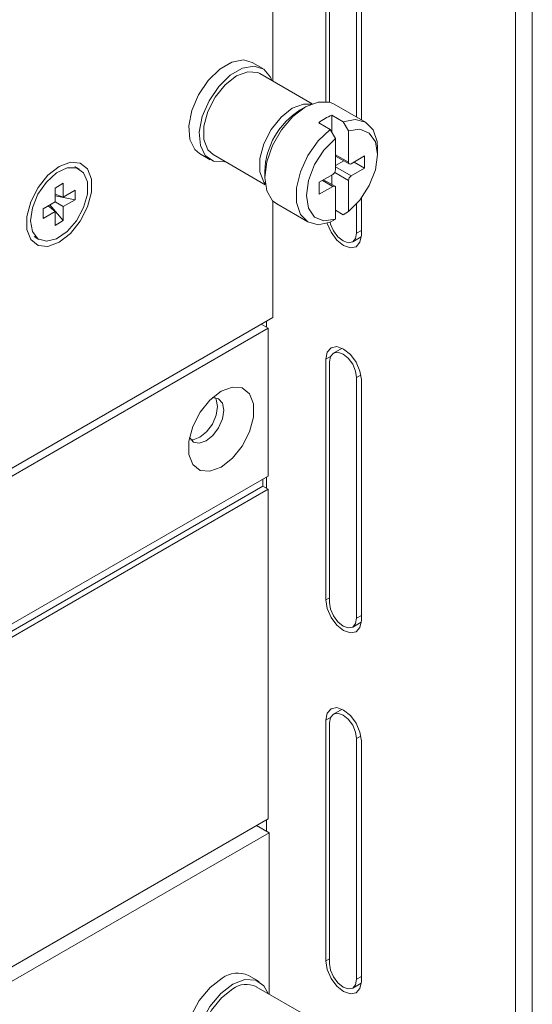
# Model space of a CAD drawing. Header units: millimetres. Extents: x 0 to 1118, y 0 to 864.
# Tile 222 of 256: x 945 to 954, y 355 to 372. Entities that reach past the tile are written whole.
import ezdxf

# ---------------------------------------------------------------- set-up
doc = ezdxf.new("R2010")
doc.units = ezdxf.units.MM

msp = doc.modelspace()

# ---------------------------------------------------------------- linework, layer by layer
at = {"color": 7, "linetype": 'Continuous', "lineweight": 15}
for p, q in [((954.046, 379.048), (954.046, 339.364)), ((953.763, 378.885), (953.763, 339.201)), ((949.642, 370.723), (949.642, 376.1)), ((950.544, 372.537), (950.544, 370.376)), ((950.606, 372.491), (950.606, 370.365)), ((951.065, 370.113), (951.065, 372.226)), ((951.145, 370.067), (951.145, 372.19)), ((949.472, 370.936), (949.293, 371.039)), ((950.309, 370.338), (949.423, 370.85)), ((951.217, 370.026), (950.686, 370.332)), ((950.197, 370.284), (950.109, 370.233)), ((950.644, 370.143), (950.838, 370.031)), ((950.644, 369.857), (950.644, 370.143)), ((950.423, 370.016), (950.617, 369.904)), ((950.927, 369.877), (950.838, 370.031)), ((950.617, 369.904), (950.706, 369.749)), ((950.927, 369.345), (950.927, 369.877)), ((950.706, 369.749), (950.706, 369.218)), ((948.4, 369.493), (948.579, 369.389)), ((948.629, 369.475), (949.515, 368.963)), ((951.419, 369.477), (951.419, 369.579)), ((950.706, 369.452), (950.94, 369.317)), ((950.706, 369.289), (950.847, 369.371)), ((951.201, 369.453), (950.971, 369.32)), ((951.024, 369.35), (951.201, 369.248)), ((951.201, 369.248), (951.201, 369.453)), ((946.361, 369.228), (946.282, 369.274)), ((949.506, 369.189), (949.506, 369.087)), ((950.662, 369.141), (950.432, 369.009)), ((950.644, 368.969), (950.644, 369.131)), ((950.971, 369.116), (951.201, 369.248)), ((945.948, 368.909), (946.088, 368.99)), ((946.088, 368.99), (946.088, 368.754)), ((950.432, 369.009), (950.432, 368.805)), ((950.693, 368.94), (950.503, 369.05)), ((950.927, 368.508), (950.927, 369.039)), ((945.948, 368.673), (945.948, 368.909)), ((945.948, 368.807), (946.088, 368.754)), ((946.088, 368.754), (946.292, 368.872)), ((946.292, 368.872), (946.292, 368.711)), ((950.432, 368.805), (950.662, 368.937)), ((950.706, 368.912), (950.706, 368.38)), ((945.744, 368.556), (945.948, 368.673)), ((946.292, 368.711), (945.948, 368.776)), ((946.088, 368.593), (945.948, 368.673)), ((946.292, 368.711), (946.088, 368.593)), ((949.642, 366.71), (949.642, 368.691)), ((949.709, 368.639), (950.239, 368.333)), ((951.065, 368.143), (951.065, 368.638)), ((951.145, 368.108), (951.145, 368.735)), ((945.744, 368.394), (945.744, 368.556)), ((945.948, 368.512), (945.744, 368.394)), ((945.832, 368.607), (945.948, 368.512)), ((946.088, 368.357), (945.859, 368.622)), ((945.948, 368.276), (945.948, 368.512)), ((946.088, 368.593), (946.088, 368.357)), ((950.706, 368.532), (950.838, 368.455)), ((950.838, 368.455), (950.927, 368.508)), ((946.088, 368.357), (945.948, 368.276)), ((950.706, 368.38), (950.617, 368.328)), ((945.594, 368.084), (945.674, 368.038)), ((950.998, 367.994), (951.144, 368.079)), ((934.381, 357.9), (949.642, 366.71)), ((949.536, 366.546), (949.536, 366.649)), ((949.562, 366.531), (934.371, 357.762)), ((949.562, 366.531), (949.447, 366.598)), ((949.562, 364.023), (949.562, 366.531)), ((950.819, 366.192), (950.673, 366.108)), ((950.544, 366.005), (950.544, 361.922)), ((950.606, 365.959), (950.606, 361.876)), ((951.065, 361.611), (951.065, 365.694)), ((951.145, 361.575), (951.145, 365.658)), ((949.562, 364.023), (901.967, 336.548)), ((949.474, 363.85), (949.474, 363.972)), ((949.536, 363.814), (949.536, 364.008)), ((923.841, 349.052), (949.474, 363.85)), ((923.929, 349.001), (949.562, 363.799)), ((949.474, 363.85), (949.562, 363.799)), ((949.562, 358.206), (949.562, 363.799)), ((950.998, 361.462), (951.144, 361.546)), ((950.819, 360.068), (950.673, 359.984)), ((950.544, 359.881), (950.544, 355.798)), ((950.606, 359.835), (950.606, 355.752)), ((951.065, 355.487), (951.065, 359.57)), ((951.145, 355.451), (951.145, 359.534)), ((925.444, 344.282), (949.562, 358.206)), ((949.536, 357.997), (949.536, 358.191)), ((923.947, 343.174), (949.58, 357.972)), ((949.368, 358.094), (949.58, 357.972)), ((949.58, 355.234), (949.58, 357.972)), ((949.41, 355.447), (949.231, 355.551)), ((950.247, 354.849), (949.361, 355.361)), ((950.998, 355.338), (951.144, 355.422))]:
    msp.add_line(p, q, dxfattribs=at)
at = {"color": 9, "linetype": 'Continuous', "lineweight": 0}
for p, q in [((950.706, 369.473), (950.927, 369.345)), ((950.927, 369.039), (950.693, 369.174)), ((950.706, 369.269), (950.971, 369.116)), ((950.662, 368.937), (950.485, 369.039)), ((951.065, 368.143), (951.145, 368.189)), ((950.623, 366.051), (950.544, 366.005)), ((951.065, 365.694), (951.138, 365.736)), ((950.606, 361.958), (950.544, 361.922)), ((951.065, 361.611), (951.145, 361.657)), ((950.623, 359.927), (950.544, 359.881)), ((951.065, 359.57), (951.138, 359.612)), ((950.606, 355.834), (950.544, 355.798)), ((951.065, 355.487), (951.145, 355.533))]:
    msp.add_line(p, q, dxfattribs=at)
at = {"color": 7, "linetype": 'Continuous', "lineweight": 15, "flags": 128}
for points in [[(948.4, 369.493), (948.318, 369.562), (948.234, 369.734), (948.217, 369.963), (948.268, 370.225), (948.382, 370.492), (948.546, 370.734), (948.742, 370.925), (948.95, 371.045), (949.147, 371.081), (949.293, 371.039)], [(948.833, 369.357), (948.821, 369.354), (948.638, 369.363), (948.497, 369.458), (948.414, 369.63), (948.396, 369.859), (948.447, 370.121), (948.561, 370.388), (948.725, 370.63), (948.922, 370.821), (949.13, 370.941), (949.326, 370.977), (949.49, 370.924), (949.604, 370.789), (949.627, 370.732)], [(948.629, 369.475), (948.54, 369.558), (948.473, 369.731), (948.473, 369.956), (948.54, 370.206), (948.665, 370.45), (948.834, 370.66), (949.026, 370.81), (949.218, 370.882), (949.386, 370.867), (949.423, 370.85)], [(950.686, 370.332), (950.604, 370.366), (950.411, 370.368), (950.198, 370.284), (949.984, 370.122), (949.791, 369.897), (949.638, 369.632), (949.54, 369.353), (949.506, 369.087), (949.54, 368.86), (949.638, 368.694), (949.709, 368.639)], [(950.838, 370.031), (951.043, 370.072), (951.218, 370.026), (951.344, 369.897), (951.411, 369.698), (951.419, 369.579)], [(950.617, 368.328), (950.412, 368.287), (950.238, 368.334), (950.112, 368.462), (950.045, 368.661), (950.045, 368.91), (950.112, 369.185), (950.238, 369.46), (950.412, 369.708), (950.617, 369.904)], [(950.927, 368.508), (951.122, 368.704), (951.28, 368.951), (951.383, 369.219), (951.419, 369.477), (951.383, 369.692), (951.28, 369.841), (951.122, 369.905), (950.927, 369.877)], [(950.706, 369.749), (950.511, 369.553), (950.353, 369.306), (950.249, 369.038), (950.213, 368.781), (950.249, 368.565), (950.353, 368.416), (950.511, 368.352), (950.706, 368.38)], [(946.018, 369.276), (945.827, 369.127), (945.66, 368.919), (945.535, 368.676), (945.469, 368.428), (945.469, 368.205), (945.535, 368.033), (945.66, 367.934), (945.827, 367.919), (946.018, 367.99), (946.208, 368.139), (946.376, 368.347), (946.5, 368.59), (946.566, 368.838), (946.566, 369.061), (946.5, 369.233), (946.376, 369.332), (946.208, 369.347), (946.018, 369.276)], [(945.532, 368.352), (945.564, 368.169), (945.658, 368.047), (945.801, 368.005), (945.973, 368.048), (946.151, 368.17), (946.311, 368.354), (946.431, 368.576), (946.496, 368.806), (946.496, 369.012), (946.431, 369.167), (946.311, 369.25), (946.151, 369.25), (945.973, 369.166), (945.801, 369.011), (945.658, 368.804), (945.564, 368.574), (945.532, 368.352)], [(950.566, 368.31), (950.567, 368.308), (950.632, 368.158), (950.729, 368.027), (950.844, 367.934), (950.959, 367.894), (951.057, 367.913), (951.122, 367.988), (951.145, 368.108)], [(950.615, 368.33), (950.623, 368.297), (950.673, 368.182), (950.748, 368.081), (950.836, 368.011), (950.924, 367.98), (950.998, 367.994), (951.048, 368.052), (951.065, 368.143)], [(951.145, 365.658), (951.122, 365.804), (951.057, 365.954), (950.959, 366.086), (950.844, 366.178), (950.729, 366.218), (950.632, 366.199), (950.567, 366.124), (950.544, 366.005)], [(951.065, 365.694), (951.048, 365.805), (950.998, 365.92), (950.924, 366.021), (950.836, 366.092), (950.748, 366.122), (950.673, 366.108), (950.623, 366.05), (950.606, 365.959)], [(948.767, 365.461), (948.576, 365.312), (948.409, 365.104), (948.284, 364.861), (948.218, 364.613), (948.218, 364.39), (948.284, 364.218), (948.409, 364.119), (948.576, 364.104), (948.767, 364.175), (948.957, 364.324), (949.125, 364.532), (949.249, 364.775), (949.315, 365.023), (949.315, 365.246), (949.249, 365.418), (949.125, 365.517), (948.957, 365.532), (948.767, 365.461)], [(948.23, 364.679), (948.233, 364.673), (948.298, 364.598), (948.395, 364.579), (948.51, 364.619), (948.625, 364.712), (948.723, 364.843), (948.788, 364.993), (948.811, 365.139), (948.788, 365.259), (948.723, 365.334), (948.625, 365.353), (948.618, 365.352)], [(948.251, 364.64), (948.289, 364.64), (948.404, 364.68), (948.519, 364.773), (948.617, 364.905), (948.682, 365.055), (948.705, 365.201), (948.682, 365.32), (948.663, 365.353)], [(950.544, 361.922), (950.567, 361.776), (950.632, 361.626), (950.729, 361.494), (950.844, 361.402), (950.959, 361.362), (951.057, 361.381), (951.122, 361.456), (951.145, 361.575)], [(950.606, 361.876), (950.623, 361.765), (950.673, 361.65), (950.748, 361.549), (950.836, 361.478), (950.924, 361.448), (950.998, 361.462), (951.048, 361.519), (951.065, 361.611)], [(951.145, 359.534), (951.122, 359.68), (951.057, 359.83), (950.959, 359.962), (950.844, 360.054), (950.729, 360.094), (950.632, 360.075), (950.567, 360), (950.544, 359.881)], [(951.065, 359.57), (951.048, 359.681), (950.998, 359.796), (950.924, 359.897), (950.836, 359.968), (950.748, 359.998), (950.673, 359.984), (950.623, 359.926), (950.606, 359.835)], [(950.544, 355.798), (950.567, 355.652), (950.632, 355.502), (950.729, 355.37), (950.844, 355.278), (950.959, 355.238), (951.057, 355.257), (951.122, 355.332), (951.145, 355.451)], [(950.606, 355.752), (950.623, 355.641), (950.673, 355.526), (950.748, 355.425), (950.836, 355.354), (950.924, 355.324), (950.998, 355.338), (951.048, 355.395), (951.065, 355.487)], [(948.338, 354.004), (948.32, 354.015), (948.206, 354.15), (948.155, 354.354), (948.172, 354.603), (948.256, 354.871), (948.396, 355.129), (948.579, 355.348), (948.784, 355.506)], [(948.964, 355.403), (949.169, 355.481), (949.352, 355.473), (949.492, 355.377), (949.565, 355.243)], [(948.772, 353.868), (948.663, 353.859), (948.499, 353.911), (948.386, 354.047), (948.335, 354.25), (948.352, 354.499), (948.435, 354.767), (948.576, 355.025), (948.759, 355.245), (948.964, 355.403)], [(948.567, 353.986), (948.478, 354.069), (948.411, 354.242), (948.411, 354.467), (948.478, 354.717), (948.603, 354.962), (948.772, 355.172), (948.964, 355.322)]]:
    msp.add_lwpolyline(points, dxfattribs=at)
at = {"color": 9, "linetype": 'Continuous', "lineweight": 0, "flags": 128}
for points in [[(949.974, 370.263), (950.166, 370.334), (950.294, 370.332)], [(949.513, 368.979), (949.488, 369.01), (949.422, 369.183), (949.422, 369.408), (949.488, 369.658), (949.614, 369.903), (949.783, 370.113), (949.974, 370.263)]]:
    msp.add_lwpolyline(points, dxfattribs=at)
at = {"color": 7, "linetype": 'Continuous', "lineweight": 15}
for centre, radius, start, end in [((950.777, 369.151), 1.271, 121.6867, 178.3187), ((950.988, 369.292), 0.919, 112.0137, 127.9809), ((950.954, 369.341), 0.0273, 170.786, 309.2033), ((950.61, 369.222), 0.0961, 302.6055, 357.3945), ((951.023, 369.035), 0.0961, 122.6055, 177.3945), ((950.679, 368.916), 0.0273, 350.786, 129.2033), ((949.044, 355.164), 0.429, 64.1677, 127.1428), ((949.194, 355.022), 0.378, 63.7957, 127.5147)]:
    msp.add_arc(centre, radius, start, end, dxfattribs=at)

doc.saveas('drawing.dxf')
